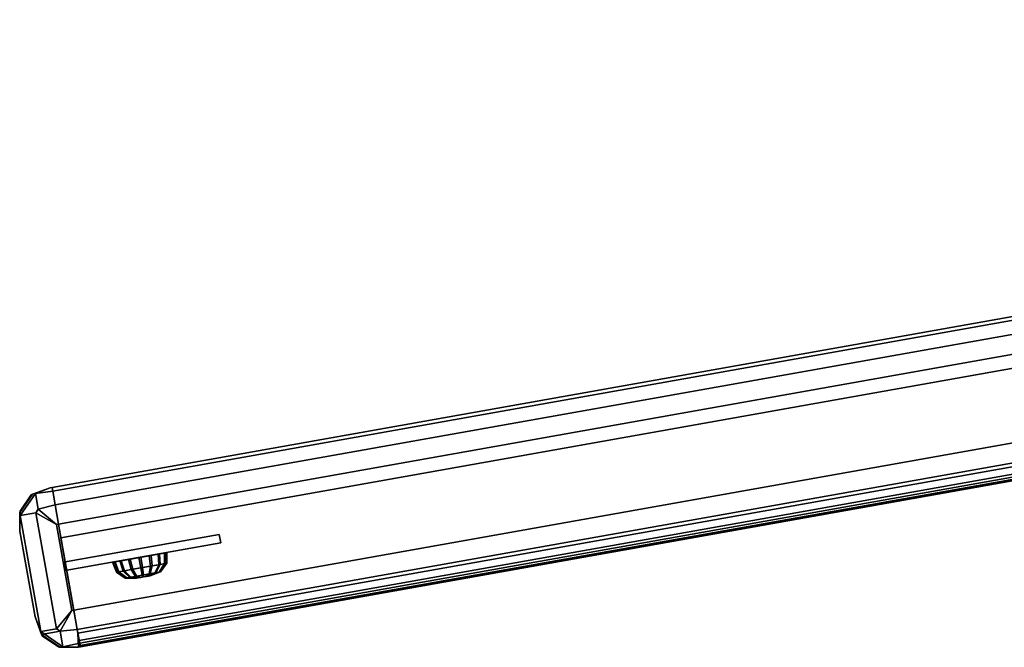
# Model space of a CAD drawing. Header units: inches. Extents: x -18.8 to 18.8, y -3.2 to 3.2.
# Tile 1 of 256: x -18.8 to -14.6, y -2.7 to -0.1. Entities that reach past the tile are written whole.
import ezdxf

# ---------------------------------------------------------------- set-up
doc = ezdxf.new("R2010")
doc.units = ezdxf.units.IN
doc.header["$MEASUREMENT"] = 0
doc.layers.add('AFURN-3-HWPT', color=4, linetype='Continuous', true_color=0x00ffff)
doc.layers.add('AFURN-3-SLPT', color=4, linetype='Continuous', true_color=0x00ffff)

msp = doc.modelspace()

# ---------------------------------------------------------------- meshes
at = {"layer": 'AFURN-3-HWPT'}
mesh = msp.add_polyface(dxfattribs=at)
corners = [(-18.2489, -2.4496, 14.5192), (-18.2638, -2.3662, 14.5192), (-18.2596, -2.3656, 14.4015), (-18.2478, -2.4494, 14.4878), (-18.3043, -2.3736, 14.4089), (-18.2597, -2.4515, 14.4898), (-18.3427, -2.3805, 14.433), (-18.2699, -2.4534, 14.4962), (-18.3692, -2.3852, 14.4703), (-18.277, -2.4546, 14.5062), (-18.3796, -2.387, 14.515), (-18.2798, -2.4551, 14.5181), (-18.3724, -2.3858, 14.5603), (-18.2778, -2.4548, 14.5302), (-18.3486, -2.3815, 14.5994), (-18.2715, -2.4537, 14.5406), (-18.3119, -2.3749, 14.6263), (-18.2617, -2.4519, 14.5478), (-18.2679, -2.3671, 14.6369), (-18.25, -2.4498, 14.5506), (-18.2233, -2.3591, 14.6295), (-18.2381, -2.4477, 14.5486), (-18.1848, -2.3522, 14.6054), (-18.2278, -2.4458, 14.5422), (-18.1584, -2.3475, 14.5681), (-18.2208, -2.4446, 14.5323), (-18.1479, -2.3456, 14.5234), (-18.218, -2.4441, 14.5203), (-18.1552, -2.3469, 14.4781), (-18.2199, -2.4444, 14.5082), (-18.1789, -2.3511, 14.439), (-18.2263, -2.4456, 14.4978), (-18.2156, -2.3577, 14.4121), (-18.236, -2.4473, 14.4907), (-18.2596, -2.3655, 14.4015), (-18.2596, -2.3655, 14.4015), (-18.3043, -2.3735, 14.4089), (-18.3043, -2.3735, 14.4089), (-18.3043, -2.3735, 14.4089), (-18.3427, -2.3804, 14.433), (-18.3427, -2.3804, 14.433), (-18.3427, -2.3804, 14.433), (-18.3692, -2.3851, 14.4703), (-18.3692, -2.3851, 14.4703), (-18.3796, -2.387, 14.515), (-18.3796, -2.387, 14.515), (-18.3796, -2.387, 14.515), (-18.3724, -2.3857, 14.5603), (-18.3724, -2.3857, 14.5603), (-18.3486, -2.3814, 14.5994), (-18.3486, -2.3814, 14.5994), (-18.3486, -2.3814, 14.5994), (-18.312, -2.3749, 14.6263), (-18.312, -2.3749, 14.6263), (-18.312, -2.3749, 14.6263), (-18.268, -2.367, 14.6369), (-18.268, -2.367, 14.6369), (-18.2233, -2.359, 14.6295), (-18.2233, -2.359, 14.6295), (-18.2233, -2.359, 14.6295), (-18.1848, -2.3521, 14.6054), (-18.1848, -2.3521, 14.6054), (-18.1584, -2.3474, 14.5681), (-18.1584, -2.3474, 14.5681), (-18.1584, -2.3474, 14.5681), (-18.148, -2.3455, 14.5234), (-18.148, -2.3455, 14.5234), (-18.1552, -2.3468, 14.4781), (-18.1552, -2.3468, 14.4781), (-18.1552, -2.3468, 14.4781), (-18.1789, -2.3511, 14.439), (-18.1789, -2.3511, 14.439), (-18.1789, -2.3511, 14.439), (-18.2156, -2.3576, 14.4121), (-18.2156, -2.3576, 14.4121), (-18.2156, -2.3576, 14.4121), (-18.252, -2.4097, 14.41), (-18.252, -2.4097, 14.41), (-18.2934, -2.4171, 14.4168), (-18.2934, -2.4171, 14.4168), (-18.2112, -2.4024, 14.4199), (-18.2112, -2.4024, 14.4199), (-18.3291, -2.4235, 14.4392), (-18.3291, -2.4235, 14.4392), (-18.2476, -2.441, 14.4424), (-18.2476, -2.441, 14.4424), (-18.2768, -2.4462, 14.4472), (-18.2768, -2.4462, 14.4472), (-18.2189, -2.4359, 14.4493), (-18.2189, -2.4359, 14.4493), (-18.3019, -2.4507, 14.4629), (-18.3019, -2.4507, 14.4629), (-18.3537, -2.4279, 14.4738), (-18.3537, -2.4279, 14.4738), (-18.3192, -2.4538, 14.4872), (-18.3192, -2.4538, 14.4872), (-18.3634, -2.4296, 14.5153), (-18.3634, -2.4296, 14.5153), (-18.326, -2.455, 14.5164), (-18.326, -2.455, 14.5164), (-18.3567, -2.4284, 14.5574), (-18.3567, -2.4284, 14.5574), (-18.3212, -2.4542, 14.5461), (-18.3212, -2.4542, 14.5461), (-18.3346, -2.4245, 14.5936), (-18.3346, -2.4245, 14.5936), (-18.3057, -2.4514, 14.5716), (-18.3057, -2.4514, 14.5716), (-18.3006, -2.4184, 14.6186), (-18.3006, -2.4184, 14.6186), (-18.2818, -2.4471, 14.5891), (-18.2818, -2.4471, 14.5891), (-18.2598, -2.4111, 14.6284), (-18.2598, -2.4111, 14.6284), (-18.253, -2.442, 14.596), (-18.253, -2.442, 14.596), (-18.2183, -2.4037, 14.6216), (-18.2183, -2.4037, 14.6216), (-18.2239, -2.4368, 14.5912), (-18.2239, -2.4368, 14.5912), (-18.1826, -2.3973, 14.5992), (-18.1826, -2.3973, 14.5992), (-18.1988, -2.4323, 14.5755), (-18.1988, -2.4323, 14.5755), (-18.1581, -2.3929, 14.5646), (-18.1581, -2.3929, 14.5646), (-18.1815, -2.4292, 14.5512), (-18.1815, -2.4292, 14.5512), (-18.1484, -2.3912, 14.5231), (-18.1484, -2.3912, 14.5231), (-18.1747, -2.428, 14.522), (-18.1747, -2.428, 14.522), (-18.1551, -2.3924, 14.4811), (-18.1551, -2.3924, 14.4811), (-18.1794, -2.4288, 14.4924), (-18.1794, -2.4288, 14.4924), (-18.1772, -2.3963, 14.4448), (-18.1772, -2.3963, 14.4448), (-18.1949, -2.4316, 14.4668), (-18.1949, -2.4316, 14.4668)]
mesh.append_faces([[corners[k] for k in face] for face in [(2, 4, 36, 34), (4, 6, 39, 37), (6, 8, 42, 40), (8, 10, 44, 42), (10, 12, 47, 45), (12, 14, 49, 47), (14, 16, 52, 50), (16, 18, 55, 53), (18, 20, 57, 55), (20, 22, 60, 58), (22, 24, 62, 60), (24, 26, 65, 63), (26, 28, 67, 65), (28, 30, 70, 68), (30, 32, 73, 71), (32, 2, 34, 74), (0, 5, 3, 3), (0, 7, 5, 5), (0, 9, 7, 7), (0, 11, 9, 9), (0, 13, 11, 11), (0, 15, 13, 13), (0, 17, 15, 15), (0, 19, 17, 17), (0, 21, 19, 19), (0, 23, 21, 21), (0, 25, 23, 23), (0, 27, 25, 25), (0, 29, 27, 27), (0, 31, 29, 29), (0, 33, 31, 31), (0, 3, 33, 33), (1, 35, 38, 38), (1, 38, 41, 41), (1, 41, 43, 43), (1, 43, 46, 46), (1, 46, 48, 48), (1, 48, 51, 51), (1, 51, 54, 54), (1, 54, 56, 56), (1, 56, 59, 59), (1, 59, 61, 61), (1, 61, 64, 64), (1, 64, 66, 66), (1, 66, 69, 69), (1, 69, 72, 72), (1, 72, 75, 75), (1, 75, 35, 35), (2, 77, 79, 4), (76, 84, 86, 78), (85, 3, 5, 87), (32, 81, 77, 2), (80, 88, 84, 76), (89, 33, 3, 85), (4, 79, 83, 6), (78, 86, 90, 82), (87, 5, 7, 91), (6, 83, 93, 8), (82, 90, 94, 92), (91, 7, 9, 95), (8, 93, 97, 10), (92, 94, 98, 96), (95, 9, 11, 99), (10, 97, 101, 12), (96, 98, 102, 100), (99, 11, 13, 103), (12, 101, 105, 14), (100, 102, 106, 104), (103, 13, 15, 107), (14, 105, 109, 16), (104, 106, 110, 108), (107, 15, 17, 111), (16, 109, 113, 18), (108, 110, 114, 112), (111, 17, 19, 115), (18, 113, 117, 20), (112, 114, 118, 116), (115, 19, 21, 119), (20, 117, 121, 22), (116, 118, 122, 120), (119, 21, 23, 123), (22, 121, 125, 24), (120, 122, 126, 124), (123, 23, 25, 127), (24, 125, 129, 26), (124, 126, 130, 128), (127, 25, 27, 131), (26, 129, 133, 28), (128, 130, 134, 132), (131, 27, 29, 135), (28, 133, 137, 30), (132, 134, 138, 136), (135, 29, 31, 139), (30, 137, 81, 32), (136, 138, 88, 80), (139, 31, 33, 89)]])
mesh = msp.add_polyface(dxfattribs=at)
corners = [(-18.2489, -2.4496, 13.3444), (-18.2638, -2.3662, 13.3444), (-18.2596, -2.3656, 13.2267), (-18.2478, -2.4494, 13.313), (-18.3043, -2.3736, 13.2341), (-18.2597, -2.4515, 13.315), (-18.3427, -2.3805, 13.2582), (-18.2699, -2.4534, 13.3214), (-18.3692, -2.3852, 13.2955), (-18.277, -2.4546, 13.3314), (-18.3796, -2.387, 13.3402), (-18.2798, -2.4551, 13.3433), (-18.3724, -2.3858, 13.3855), (-18.2778, -2.4548, 13.3554), (-18.3486, -2.3815, 13.4246), (-18.2715, -2.4537, 13.3658), (-18.3119, -2.3749, 13.4515), (-18.2617, -2.4519, 13.373), (-18.2679, -2.3671, 13.4621), (-18.25, -2.4498, 13.3758), (-18.2233, -2.3591, 13.4547), (-18.2381, -2.4477, 13.3738), (-18.1848, -2.3522, 13.4306), (-18.2278, -2.4458, 13.3674), (-18.1584, -2.3475, 13.3933), (-18.2208, -2.4446, 13.3575), (-18.1479, -2.3456, 13.3486), (-18.218, -2.4441, 13.3455), (-18.1552, -2.3469, 13.3033), (-18.2199, -2.4444, 13.3334), (-18.1789, -2.3511, 13.2642), (-18.2263, -2.4456, 13.323), (-18.2156, -2.3577, 13.2373), (-18.236, -2.4473, 13.3159), (-18.2596, -2.3655, 13.2267), (-18.2596, -2.3655, 13.2267), (-18.3043, -2.3735, 13.2341), (-18.3043, -2.3735, 13.2341), (-18.3043, -2.3735, 13.2341), (-18.3427, -2.3804, 13.2582), (-18.3427, -2.3804, 13.2582), (-18.3427, -2.3804, 13.2582), (-18.3692, -2.3851, 13.2955), (-18.3692, -2.3851, 13.2955), (-18.3796, -2.387, 13.3402), (-18.3796, -2.387, 13.3402), (-18.3796, -2.387, 13.3402), (-18.3724, -2.3857, 13.3855), (-18.3724, -2.3857, 13.3855), (-18.3486, -2.3814, 13.4246), (-18.3486, -2.3814, 13.4246), (-18.3486, -2.3814, 13.4246), (-18.312, -2.3749, 13.4515), (-18.312, -2.3749, 13.4515), (-18.312, -2.3749, 13.4515), (-18.268, -2.367, 13.4621), (-18.268, -2.367, 13.4621), (-18.2233, -2.359, 13.4547), (-18.2233, -2.359, 13.4547), (-18.2233, -2.359, 13.4547), (-18.1848, -2.3521, 13.4306), (-18.1848, -2.3521, 13.4306), (-18.1584, -2.3474, 13.3933), (-18.1584, -2.3474, 13.3933), (-18.1584, -2.3474, 13.3933), (-18.148, -2.3455, 13.3486), (-18.148, -2.3455, 13.3486), (-18.1552, -2.3468, 13.3033), (-18.1552, -2.3468, 13.3033), (-18.1552, -2.3468, 13.3033), (-18.1789, -2.3511, 13.2642), (-18.1789, -2.3511, 13.2642), (-18.1789, -2.3511, 13.2642), (-18.2156, -2.3576, 13.2373), (-18.2156, -2.3576, 13.2373), (-18.2156, -2.3576, 13.2373), (-18.252, -2.4097, 13.2352), (-18.252, -2.4097, 13.2352), (-18.2934, -2.4171, 13.242), (-18.2934, -2.4171, 13.242), (-18.2112, -2.4024, 13.2451), (-18.2112, -2.4024, 13.2451), (-18.3291, -2.4235, 13.2644), (-18.3291, -2.4235, 13.2644), (-18.2476, -2.441, 13.2676), (-18.2476, -2.441, 13.2676), (-18.2768, -2.4462, 13.2724), (-18.2768, -2.4462, 13.2724), (-18.2189, -2.4359, 13.2745), (-18.2189, -2.4359, 13.2745), (-18.3019, -2.4507, 13.2881), (-18.3019, -2.4507, 13.2881), (-18.3537, -2.4279, 13.299), (-18.3537, -2.4279, 13.299), (-18.3192, -2.4538, 13.3125), (-18.3192, -2.4538, 13.3125), (-18.3634, -2.4296, 13.3405), (-18.3634, -2.4296, 13.3405), (-18.326, -2.455, 13.3416), (-18.326, -2.455, 13.3416), (-18.3567, -2.4284, 13.3826), (-18.3567, -2.4284, 13.3826), (-18.3212, -2.4542, 13.3713), (-18.3212, -2.4542, 13.3713), (-18.3346, -2.4245, 13.4188), (-18.3346, -2.4245, 13.4188), (-18.3057, -2.4514, 13.3968), (-18.3057, -2.4514, 13.3968), (-18.3006, -2.4184, 13.4438), (-18.3006, -2.4184, 13.4438), (-18.2818, -2.4471, 13.4143), (-18.2818, -2.4471, 13.4143), (-18.2598, -2.4111, 13.4536), (-18.2598, -2.4111, 13.4536), (-18.253, -2.442, 13.4212), (-18.253, -2.442, 13.4212), (-18.2183, -2.4037, 13.4468), (-18.2183, -2.4037, 13.4468), (-18.2239, -2.4368, 13.4165), (-18.2239, -2.4368, 13.4165), (-18.1826, -2.3973, 13.4244), (-18.1826, -2.3973, 13.4244), (-18.1988, -2.4323, 13.4007), (-18.1988, -2.4323, 13.4007), (-18.1581, -2.3929, 13.3898), (-18.1581, -2.3929, 13.3898), (-18.1815, -2.4292, 13.3764), (-18.1815, -2.4292, 13.3764), (-18.1484, -2.3912, 13.3483), (-18.1484, -2.3912, 13.3483), (-18.1747, -2.428, 13.3472), (-18.1747, -2.428, 13.3472), (-18.1551, -2.3924, 13.3063), (-18.1551, -2.3924, 13.3063), (-18.1794, -2.4288, 13.3176), (-18.1794, -2.4288, 13.3176), (-18.1772, -2.3963, 13.27), (-18.1772, -2.3963, 13.27), (-18.1949, -2.4316, 13.292), (-18.1949, -2.4316, 13.292)]
mesh.append_faces([[corners[k] for k in face] for face in [(2, 4, 36, 34), (4, 6, 39, 37), (6, 8, 42, 40), (8, 10, 44, 42), (10, 12, 47, 45), (12, 14, 49, 47), (14, 16, 52, 50), (16, 18, 55, 53), (18, 20, 57, 55), (20, 22, 60, 58), (22, 24, 62, 60), (24, 26, 65, 63), (26, 28, 67, 65), (28, 30, 70, 68), (30, 32, 73, 71), (32, 2, 34, 74), (0, 5, 3, 3), (0, 7, 5, 5), (0, 9, 7, 7), (0, 11, 9, 9), (0, 13, 11, 11), (0, 15, 13, 13), (0, 17, 15, 15), (0, 19, 17, 17), (0, 21, 19, 19), (0, 23, 21, 21), (0, 25, 23, 23), (0, 27, 25, 25), (0, 29, 27, 27), (0, 31, 29, 29), (0, 33, 31, 31), (0, 3, 33, 33), (1, 35, 38, 38), (1, 38, 41, 41), (1, 41, 43, 43), (1, 43, 46, 46), (1, 46, 48, 48), (1, 48, 51, 51), (1, 51, 54, 54), (1, 54, 56, 56), (1, 56, 59, 59), (1, 59, 61, 61), (1, 61, 64, 64), (1, 64, 66, 66), (1, 66, 69, 69), (1, 69, 72, 72), (1, 72, 75, 75), (1, 75, 35, 35), (2, 77, 79, 4), (76, 84, 86, 78), (85, 3, 5, 87), (32, 81, 77, 2), (80, 88, 84, 76), (89, 33, 3, 85), (4, 79, 83, 6), (78, 86, 90, 82), (87, 5, 7, 91), (6, 83, 93, 8), (82, 90, 94, 92), (91, 7, 9, 95), (8, 93, 97, 10), (92, 94, 98, 96), (95, 9, 11, 99), (10, 97, 101, 12), (96, 98, 102, 100), (99, 11, 13, 103), (12, 101, 105, 14), (100, 102, 106, 104), (103, 13, 15, 107), (14, 105, 109, 16), (104, 106, 110, 108), (107, 15, 17, 111), (16, 109, 113, 18), (108, 110, 114, 112), (111, 17, 19, 115), (18, 113, 117, 20), (112, 114, 118, 116), (115, 19, 21, 119), (20, 117, 121, 22), (116, 118, 122, 120), (119, 21, 23, 123), (22, 121, 125, 24), (120, 122, 126, 124), (123, 23, 25, 127), (24, 125, 129, 26), (124, 126, 130, 128), (127, 25, 27, 131), (26, 129, 133, 28), (128, 130, 134, 132), (131, 27, 29, 135), (28, 133, 137, 30), (132, 134, 138, 136), (135, 29, 31, 139), (30, 137, 81, 32), (136, 138, 88, 80), (139, 31, 33, 89)]])
at = {"layer": 'AFURN-3-SLPT'}
mesh = msp.add_polyface(dxfattribs=at)
corners = [(-18.6379, -2.0682, 13.1264), (-18.6379, -2.0682, 14.7983), (-7.4383, -0.0743, 14.7983), (-7.4383, -0.0743, 13.1264), (-18.71, -2.6203, 14.7983), (-18.517, -2.7474, 15.1306), (-18.5449, -2.5909, 15.2896), (-18.5256, -2.7489, 15.1306), (-18.71, -2.6203, 15.1306), (-18.5535, -2.5924, 15.2896), (-18.6187, -2.2262, 15.2896), (-18.7752, -2.2541, 15.1306), (-18.6466, -2.0697, 15.1306), (-18.6101, -2.2247, 15.2896), (-18.6379, -2.0682, 15.1306), (-18.7752, -2.2541, 14.7983), (-18.6466, -2.0697, 14.7983), (-7.1834, -0.5681, 15.1306), (-7.3121, -0.7526, 15.1306), (-7.34, -0.596, 15.2896), (-7.1834, -0.5681, 14.7983), (-7.2486, -0.202, 14.7983), (-7.433, -0.0733, 14.7983), (-7.2486, -0.202, 15.1306), (-7.4052, -0.2299, 15.2896), (-7.433, -0.0733, 15.1306), (-18.5449, -2.5909, 12.6332), (-18.517, -2.7474, 12.7922), (-18.5535, -2.5924, 12.6332), (-18.5256, -2.7489, 12.7922), (-18.71, -2.6203, 12.7922), (-18.6187, -2.2262, 12.6332), (-18.7752, -2.2541, 12.7922), (-18.6466, -2.0697, 12.7922), (-18.6101, -2.2247, 12.6332), (-18.6379, -2.0682, 12.7922), (-18.71, -2.6203, 13.1264), (-18.7752, -2.2541, 13.1264), (-18.6466, -2.0697, 13.1264), (-7.1834, -0.5681, 13.1264), (-7.2486, -0.202, 13.1264), (-7.433, -0.0733, 13.1264), (-7.1834, -0.5681, 12.7922), (-7.3121, -0.7526, 12.7922), (-7.34, -0.596, 12.6332), (-7.2486, -0.202, 12.7922), (-7.433, -0.0733, 12.7922), (-7.4052, -0.2299, 12.6332), (-7.3174, -0.7535, 15.1306), (-7.3452, -0.5969, 15.2896), (-7.4104, -0.2308, 15.2896), (-7.4383, -0.0743, 15.1306), (-7.4104, -0.2308, 12.6332), (-7.4383, -0.0743, 12.7922), (-7.3452, -0.5969, 12.6332), (-7.3174, -0.7535, 12.7922), (-18.5999, -2.2821, 14.7983), (-18.5999, -2.2821, 14.7983), (-18.5999, -2.2821, 14.7983), (-18.5999, -2.2821, 13.1264), (-18.5999, -2.2821, 13.1264), (-18.5999, -2.2821, 13.1264), (-7.4002, -0.2882, 13.1264), (-7.4002, -0.2882, 13.1264), (-7.4002, -0.2882, 13.1264), (-7.4002, -0.2882, 14.7983), (-7.4002, -0.2882, 14.7983), (-7.4002, -0.2882, 14.7983), (-18.5921, -2.7474, 15.209), (-18.5921, -2.7474, 15.209), (-18.5921, -2.7474, 15.209), (-18.6051, -2.7497, 15.1958), (-18.6051, -2.7497, 15.1958), (-18.6051, -2.7497, 15.1958), (-18.6834, -2.6951, 15.1958), (-18.6834, -2.6951, 15.1958), (-18.6834, -2.6951, 15.1958), (-18.6857, -2.6821, 15.209), (-18.6857, -2.6821, 15.209), (-18.6857, -2.6821, 15.209), (-18.6192, -2.6703, 15.2764), (-18.6192, -2.6703, 15.2764), (-18.6192, -2.6703, 15.2764), (-18.6039, -2.6809, 15.2764), (-18.6039, -2.6809, 15.2764), (-18.6039, -2.6809, 15.2764), (-18.6966, -2.1605, 15.2764), (-18.6966, -2.1605, 15.2764), (-18.6966, -2.1605, 15.2764), (-18.7072, -2.1758, 15.2764), (-18.7072, -2.1758, 15.2764), (-18.7072, -2.1758, 15.2764), (-18.7737, -2.1876, 15.209), (-18.7737, -2.1876, 15.209), (-18.7737, -2.1876, 15.209), (-18.776, -2.1747, 15.1958), (-18.776, -2.1747, 15.1958), (-18.776, -2.1747, 15.1958), (-18.7214, -2.0964, 15.1958), (-18.7214, -2.0964, 15.1958), (-18.7214, -2.0964, 15.1958), (-18.7084, -2.0941, 15.209), (-18.7084, -2.0941, 15.209), (-18.7084, -2.0941, 15.209), (-7.1827, -0.6476, 15.1958), (-7.1827, -0.6476, 15.1958), (-7.1827, -0.6476, 15.1958), (-7.185, -0.6346, 15.209), (-7.185, -0.6346, 15.209), (-7.185, -0.6346, 15.209), (-7.2514, -0.6465, 15.2764), (-7.2514, -0.6465, 15.2764), (-7.2514, -0.6465, 15.2764), (-7.2621, -0.6617, 15.2764), (-7.2621, -0.6617, 15.2764), (-7.2621, -0.6617, 15.2764), (-7.2502, -0.7282, 15.209), (-7.2502, -0.7282, 15.209), (-7.2502, -0.7282, 15.209), (-7.2373, -0.7259, 15.1958), (-7.2373, -0.7259, 15.1958), (-7.2373, -0.7259, 15.1958), (-7.2753, -0.1272, 15.1958), (-7.2753, -0.1272, 15.1958), (-7.2753, -0.1272, 15.1958), (-7.273, -0.1401, 15.209), (-7.273, -0.1401, 15.209), (-7.273, -0.1401, 15.209), (-7.3394, -0.152, 15.2764), (-7.3394, -0.152, 15.2764), (-7.3394, -0.152, 15.2764), (-7.3547, -0.1413, 15.2764), (-7.3547, -0.1413, 15.2764), (-7.3547, -0.1413, 15.2764), (-7.3665, -0.0749, 15.209), (-7.3665, -0.0749, 15.209), (-7.3665, -0.0749, 15.209), (-7.3536, -0.0726, 15.1958), (-7.3536, -0.0726, 15.1958), (-7.3536, -0.0726, 15.1958), (-18.6192, -2.6703, 12.6464), (-18.6192, -2.6703, 12.6464), (-18.6192, -2.6703, 12.6464), (-18.6039, -2.6809, 12.6464), (-18.6039, -2.6809, 12.6464), (-18.6039, -2.6809, 12.6464), (-18.5921, -2.7474, 12.7139), (-18.5921, -2.7474, 12.7139), (-18.5921, -2.7474, 12.7139), (-18.6051, -2.7497, 12.7271), (-18.6051, -2.7497, 12.7271), (-18.6051, -2.7497, 12.7271), (-18.6834, -2.6951, 12.7271), (-18.6834, -2.6951, 12.7271), (-18.6834, -2.6951, 12.7271), (-18.6857, -2.6821, 12.7139), (-18.6857, -2.6821, 12.7139), (-18.6857, -2.6821, 12.7139), (-18.6966, -2.1605, 12.6464), (-18.6966, -2.1605, 12.6464), (-18.6966, -2.1605, 12.6464), (-18.7072, -2.1758, 12.6464), (-18.7072, -2.1758, 12.6464), (-18.7072, -2.1758, 12.6464), (-18.7737, -2.1876, 12.7139), (-18.7737, -2.1876, 12.7139), (-18.7737, -2.1876, 12.7139), (-18.776, -2.1747, 12.7271), (-18.776, -2.1747, 12.7271), (-18.776, -2.1747, 12.7271), (-18.7214, -2.0964, 12.7271), (-18.7214, -2.0964, 12.7271), (-18.7214, -2.0964, 12.7271), (-18.7084, -2.0941, 12.7139), (-18.7084, -2.0941, 12.7139), (-18.7084, -2.0941, 12.7139), (-7.185, -0.6346, 12.7139), (-7.185, -0.6346, 12.7139), (-7.185, -0.6346, 12.7139), (-7.1827, -0.6476, 12.7271), (-7.1827, -0.6476, 12.7271), (-7.1827, -0.6476, 12.7271), (-7.2373, -0.7259, 12.7271), (-7.2373, -0.7259, 12.7271), (-7.2373, -0.7259, 12.7271), (-7.2502, -0.7282, 12.7139), (-7.2502, -0.7282, 12.7139), (-7.2502, -0.7282, 12.7139), (-7.2621, -0.6617, 12.6464), (-7.2621, -0.6617, 12.6464), (-7.2621, -0.6617, 12.6464), (-7.2514, -0.6465, 12.6464), (-7.2514, -0.6465, 12.6464), (-7.2514, -0.6465, 12.6464), (-7.2753, -0.1272, 12.7271), (-7.2753, -0.1272, 12.7271), (-7.2753, -0.1272, 12.7271), (-7.273, -0.1401, 12.7139), (-7.273, -0.1401, 12.7139), (-7.273, -0.1401, 12.7139), (-7.3394, -0.152, 12.6464), (-7.3394, -0.152, 12.6464), (-7.3394, -0.152, 12.6464), (-7.3547, -0.1413, 12.6464), (-7.3547, -0.1413, 12.6464), (-7.3547, -0.1413, 12.6464), (-7.3665, -0.0749, 12.7139), (-7.3665, -0.0749, 12.7139), (-7.3665, -0.0749, 12.7139), (-7.3536, -0.0726, 12.7271), (-7.3536, -0.0726, 12.7271), (-7.3536, -0.0726, 12.7271), (-18.5197, -2.7321, 15.2146), (-18.5197, -2.7321, 15.2146), (-18.611, -2.7483, 14.7983), (-18.611, -2.7483, 14.7983), (-18.68, -2.7002, 14.7983), (-18.68, -2.7002, 14.7983), (-18.5302, -2.6735, 15.274), (-18.5302, -2.6735, 15.274), (-18.6248, -2.1421, 15.274), (-18.6248, -2.1421, 15.274), (-18.7746, -2.1687, 14.7983), (-18.7746, -2.1687, 14.7983), (-18.7265, -2.0997, 14.7983), (-18.7265, -2.0997, 14.7983), (-18.6352, -2.0835, 15.2146), (-18.6352, -2.0835, 15.2146), (-7.184, -0.6535, 14.7983), (-7.184, -0.6535, 14.7983), (-7.2322, -0.7225, 14.7983), (-7.2322, -0.7225, 14.7983), (-7.2787, -0.1221, 14.7983), (-7.2787, -0.1221, 14.7983), (-7.3476, -0.0739, 14.7983), (-7.3476, -0.0739, 14.7983), (-18.5302, -2.6735, 12.6488), (-18.5302, -2.6735, 12.6488), (-18.5197, -2.7321, 12.7083), (-18.5197, -2.7321, 12.7083), (-18.6248, -2.1421, 12.6488), (-18.6248, -2.1421, 12.6488), (-18.6352, -2.0835, 12.7083), (-18.6352, -2.0835, 12.7083), (-18.611, -2.7483, 13.1264), (-18.611, -2.7483, 13.1264), (-18.68, -2.7002, 13.1264), (-18.68, -2.7002, 13.1264), (-7.3201, -0.7382, 15.2146), (-7.3201, -0.7382, 15.2146), (-7.3305, -0.6796, 15.274), (-7.3305, -0.6796, 15.274), (-7.4356, -0.0896, 15.2146), (-7.4356, -0.0896, 15.2146), (-7.4251, -0.1481, 15.274), (-7.4251, -0.1481, 15.274), (-18.7265, -2.0997, 13.1264), (-18.7265, -2.0997, 13.1264), (-18.7746, -2.1687, 13.1264), (-18.7746, -2.1687, 13.1264), (-7.184, -0.6535, 13.1264), (-7.184, -0.6535, 13.1264), (-7.2322, -0.7225, 13.1264), (-7.2322, -0.7225, 13.1264), (-7.2787, -0.1221, 13.1264), (-7.2787, -0.1221, 13.1264), (-7.3476, -0.0739, 13.1264), (-7.3476, -0.0739, 13.1264), (-7.3305, -0.6796, 12.6488), (-7.3305, -0.6796, 12.6488), (-7.3201, -0.7382, 12.7083), (-7.3201, -0.7382, 12.7083), (-7.4251, -0.1481, 12.6488), (-7.4251, -0.1481, 12.6488), (-7.4356, -0.0896, 12.7083), (-7.4356, -0.0896, 12.7083), (-18.517, -2.7474, 14.8571), (-18.517, -2.7474, 14.8571), (-18.5273, -2.6896, 14.7983), (-18.5273, -2.6896, 14.7983), (-18.5273, -2.6896, 14.7983), (-18.518, -2.7417, 14.8261), (-18.518, -2.7417, 14.8261), (-18.518, -2.7417, 14.8261), (-18.518, -2.7417, 14.8261), (-18.5219, -2.7201, 14.8041), (-18.5219, -2.7201, 14.8041), (-18.5219, -2.7201, 14.8041), (-18.5219, -2.7201, 14.8041), (-18.5256, -2.7489, 14.7983), (-18.5256, -2.7489, 14.7983), (-18.5256, -2.7489, 14.7983), (-18.5256, -2.7489, 14.7983), (-18.5256, -2.7489, 14.7983), (-18.5273, -2.6896, 13.1264), (-18.5273, -2.6896, 13.1264), (-18.5273, -2.6896, 13.1264), (-18.517, -2.7474, 13.0676), (-18.517, -2.7474, 13.0676), (-18.518, -2.7417, 13.0986), (-18.518, -2.7417, 13.0986), (-18.518, -2.7417, 13.0986), (-18.518, -2.7417, 13.0986), (-18.5219, -2.7201, 13.1206), (-18.5219, -2.7201, 13.1206), (-18.5219, -2.7201, 13.1206), (-18.5219, -2.7201, 13.1206), (-18.5256, -2.7489, 13.1264), (-18.5256, -2.7489, 13.1264), (-18.5256, -2.7489, 13.1264), (-18.5256, -2.7489, 13.1264), (-18.5256, -2.7489, 13.1264), (-7.3174, -0.7535, 14.8571), (-7.3174, -0.7535, 14.8571), (-7.3277, -0.6956, 14.7983), (-7.3277, -0.6956, 14.7983), (-7.3277, -0.6956, 13.1264), (-7.3277, -0.6956, 13.1264), (-7.3277, -0.6956, 13.1264), (-7.3184, -0.7478, 14.8261), (-7.3184, -0.7478, 14.8261), (-7.3184, -0.7478, 14.8261), (-7.3222, -0.7262, 14.8041), (-7.3222, -0.7262, 14.8041), (-7.3222, -0.7262, 14.8041), (-7.3174, -0.7535, 13.0676), (-7.3174, -0.7535, 13.0676), (-7.3184, -0.7478, 13.0986), (-7.3184, -0.7478, 13.0986), (-7.3184, -0.7478, 13.0986), (-7.3222, -0.7262, 13.1206), (-7.3222, -0.7262, 13.1206), (-7.3222, -0.7262, 13.1206), (-7.3121, -0.7526, 13.1264), (-7.3121, -0.7526, 13.1264), (-7.3121, -0.7526, 13.1264), (-7.3121, -0.7526, 14.7983), (-7.3121, -0.7526, 14.7983)]
mesh.append_faces([[corners[k] for k in face] for face in [(293, 277, 5, 7), (12, 14, 1, 16), (9, 6, 13, 10), (17, 20, 21, 23), (26, 28, 31, 34), (4, 8, 11, 15), (279, 289, 310, 294), (4, 15, 37, 36), (21, 20, 39, 40), (16, 1, 0, 38), (298, 311, 29, 27), (40, 39, 42, 45), (36, 37, 32, 30), (38, 0, 35, 33), (5, 277, 313, 48), (56, 60, 63, 65), (13, 6, 49, 50), (1, 14, 51, 2), (0, 1, 2, 3), (26, 34, 52, 54), (298, 27, 55, 326), (35, 0, 3, 53), (48, 313, 337, 18), (50, 49, 19, 24), (312, 318, 333, 336), (2, 51, 25, 22), (3, 2, 22, 41), (326, 55, 43, 335), (53, 3, 41, 46), (54, 52, 47, 44), (279, 294, 61, 58), (314, 280, 57, 67), (296, 316, 64, 59), (318, 315, 66, 62), (7, 70, 73, 73), (8, 76, 79, 79), (9, 82, 85, 85), (75, 71, 69, 83), (77, 75, 83, 81), (10, 88, 91, 91), (11, 94, 97, 97), (12, 100, 103, 103), (93, 89, 87, 101), (95, 93, 101, 99), (109, 106, 17, 17), (115, 112, 19, 19), (121, 118, 18, 18), (120, 104, 108, 110), (116, 120, 110, 114), (23, 124, 127, 127), (24, 130, 133, 133), (25, 136, 139, 139), (129, 125, 123, 137), (131, 129, 137, 135), (145, 142, 28, 28), (151, 148, 29, 29), (157, 154, 30, 30), (156, 140, 144, 146), (152, 156, 146, 150), (163, 160, 31, 31), (169, 166, 32, 32), (175, 172, 33, 33), (174, 158, 162, 164), (170, 174, 164, 168), (181, 178, 42, 42), (187, 184, 43, 43), (193, 190, 44, 44), (192, 176, 180, 182), (188, 192, 182, 186), (199, 196, 45, 45), (205, 202, 47, 47), (211, 208, 46, 46), (210, 194, 198, 200), (206, 210, 200, 204), (7, 73, 214, 293), (72, 74, 216, 215), (76, 8, 4, 217), (293, 214, 244, 311), (215, 216, 246, 245), (217, 4, 36, 247), (5, 213, 70, 7), (212, 218, 84, 68), (219, 6, 9, 85), (48, 249, 213, 5), (248, 250, 218, 212), (251, 49, 6, 219), (10, 91, 82, 9), (90, 92, 78, 80), (94, 11, 8, 79), (12, 103, 227, 14), (102, 86, 220, 226), (88, 10, 13, 221), (16, 225, 100, 12), (224, 222, 96, 98), (223, 15, 11, 97), (50, 255, 221, 13), (254, 252, 226, 220), (253, 51, 14, 227), (15, 223, 259, 37), (222, 224, 256, 258), (225, 16, 38, 257), (17, 106, 229, 20), (105, 119, 230, 228), (121, 18, 337, 231), (23, 127, 109, 17), (126, 128, 111, 107), (130, 24, 19, 112), (18, 118, 249, 48), (117, 113, 250, 248), (115, 19, 49, 251), (20, 229, 261, 39), (228, 230, 262, 260), (231, 337, 335, 263), (21, 233, 124, 23), (232, 234, 138, 122), (235, 22, 25, 139), (40, 265, 233, 21), (264, 266, 234, 232), (267, 41, 22, 235), (24, 133, 255, 50), (132, 134, 252, 254), (136, 25, 51, 253), (26, 237, 145, 28), (236, 238, 147, 143), (239, 27, 29, 148), (54, 269, 237, 26), (268, 270, 238, 236), (271, 55, 27, 239), (28, 142, 163, 31), (141, 155, 165, 161), (157, 30, 32, 166), (311, 244, 151, 29), (245, 246, 153, 149), (247, 36, 30, 154), (31, 160, 241, 34), (159, 173, 242, 240), (175, 33, 35, 243), (37, 259, 169, 32), (258, 256, 171, 167), (257, 38, 33, 172), (34, 241, 273, 52), (240, 242, 274, 272), (243, 35, 53, 275), (39, 261, 181, 42), (260, 262, 183, 179), (263, 335, 43, 184), (45, 196, 265, 40), (195, 209, 266, 264), (211, 46, 41, 267), (42, 178, 199, 45), (177, 191, 201, 197), (193, 44, 47, 202), (55, 271, 187, 43), (270, 268, 189, 185), (269, 54, 44, 190), (46, 208, 275, 53), (207, 203, 272, 274), (205, 47, 52, 273), (292, 281, 276, 276), (291, 286, 282, 282), (290, 278, 287, 287), (297, 301, 307, 307), (300, 304, 308, 308), (303, 295, 309, 309), (312, 319, 318, 318), (319, 322, 318, 318), (322, 315, 318, 318), (334, 328, 325, 325), (334, 331, 328, 328), (334, 317, 331, 331), (277, 284, 320, 313), (283, 285, 323, 321), (288, 280, 314, 324), (326, 327, 302, 298), (329, 330, 305, 299), (332, 316, 296, 306)]])
mesh = msp.add_polyface(dxfattribs=at)
corners = [(-18.5888, -2.3869, 14.8019), (-18.5888, -2.3869, 14.8019), (-18.5888, -2.3869, 14.8019), (-17.9246, -2.2687, 14.8019), (-17.9246, -2.2687, 14.8019), (-17.9246, -2.2687, 14.8019), (-18.5824, -2.4224, 14.8019), (-18.5824, -2.4224, 14.8019), (-18.5824, -2.4224, 14.8019), (-17.9183, -2.3042, 14.8019), (-17.9183, -2.3042, 14.8019), (-17.9183, -2.3042, 14.8019), (-18.5824, -2.4224, 13.1214), (-18.5824, -2.4224, 13.1214), (-18.5824, -2.4224, 13.1214), (-17.9183, -2.3042, 13.1214), (-17.9183, -2.3042, 13.1214), (-17.9183, -2.3042, 13.1214), (-18.5888, -2.3869, 13.1214), (-18.5888, -2.3869, 13.1214), (-18.5888, -2.3869, 13.1214), (-17.9246, -2.2687, 13.1214), (-17.9246, -2.2687, 13.1214), (-17.9246, -2.2687, 13.1214)]
mesh.append_faces([[corners[k] for k in face] for face in [(1, 7, 9, 3), (12, 19, 22, 16), (6, 13, 15, 10), (11, 17, 21, 4), (5, 23, 18, 2), (0, 20, 14, 8)]])

doc.saveas('drawing.dxf')
